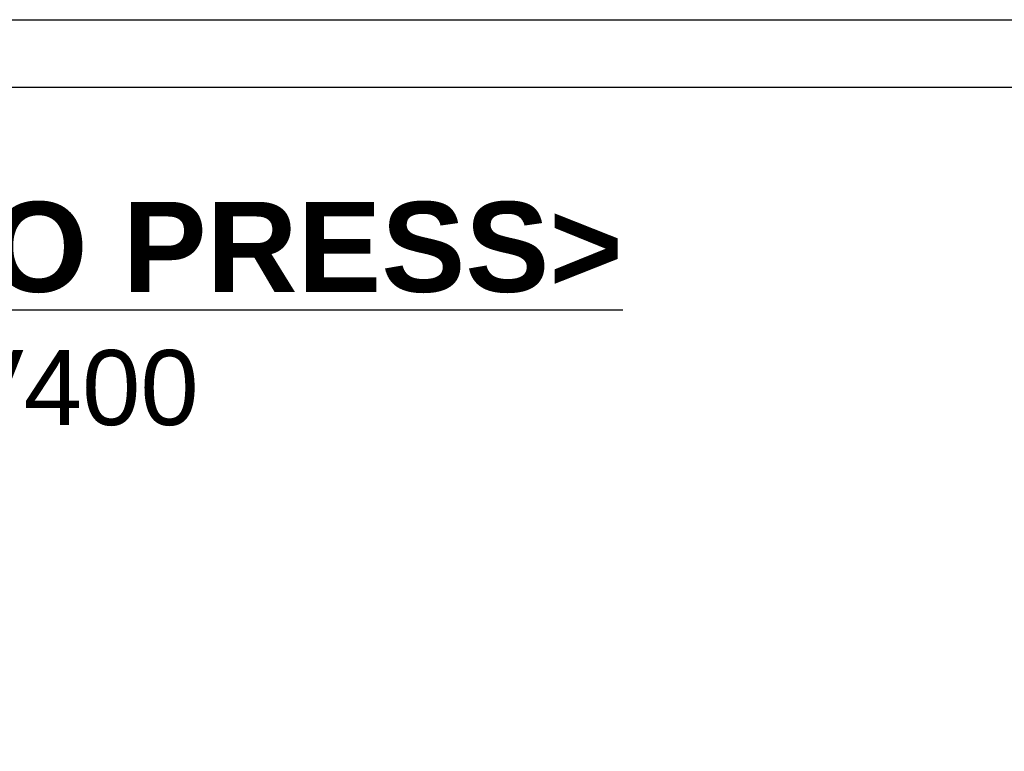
# Model space of a CAD drawing. Extents: x 0 to 2359, y -14 to 1663.
# Tile 8 of 37: x 695 to 1063, y 1390 to 1663. Entities that reach past the tile are written whole.
import ezdxf

# ---------------------------------------------------------------- set-up
doc = ezdxf.new("R2010")
doc.units = 0
doc.header["$LTSCALE"] = 25.4
doc.layers.get('0').update_dxf_attribs({"linetype": 'CONTINUOUS'})
doc.layers.add('ATA-TEXT', color=7, linetype='CONTINUOUS', lineweight=25)
doc.styles.add('주 문자 (ISO)', font='arial.ttf')

# ---------------------------------------------------------------- blocks, each defined once
blk = doc.blocks.new('ata-Border-A1-002')
at = {"color": 253, "ltscale": 0.5}
blk.add_line((0, 594), (841, 594), dxfattribs=at)
blk.add_line((7, 585), (834, 585))

msp = doc.modelspace()

# ---------------------------------------------------------------- block references
at = {"xscale": 2.8, "yscale": 2.8, "zscale": 2.8}
msp.add_blockref('ata-Border-A1-002', (0, 0), dxfattribs=at)

# ---------------------------------------------------------------- texts
at = {"layer": 'ATA-TEXT', "color": 7, "insert": (55.6401678, 1595.2346615), "char_height": 9.8, "width": 1158.900561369, "attachment_point": 1, "line_spacing_factor": 0.987388, "style": '주 문자 (ISO)'}
msp.add_mtext('{\\fArial|b1|i0|c129|p34;\\H3.42860x;\\L<ATA SERVO PRESS>SERVO PRESS>}\\P{\\fArial|b0|i0|c129|p34;\\H2.85705x;MODEL : OACIS-P050-}{\\fArial|b0|i0|c0|p34;\\H2.85705x;5}{\\fArial|b0|i0|c129|p34;\\H2.85705x;00-}{\\fArial|b0|i0|c0|p34;\\H2.85705x;195}{\\fArial|b0|i0|c129|p34;\\H2.85705x;-A}{\\fArial|b0|i0|c0|p34;\\H2.85705x;6V400 }\\P{\\fArial|b0|i0|c129|p34;\\H2.85705x;MAX LOAD : ±50 kN}\\P{\\fArial|b0|i0|c129|p34;\\H2.85705x;TRAVEL : }{\\fArial|b0|i0|c0|p34;\\H2.85705x;5}{\\fArial|b0|i0|c129|p34;\\H2.85705x;00 mm}\\P{\\fArial|b0|i0|c129|p34;\\H2.85705x;MAX SPEED : }{\\fArial|b0|i0|c0|p34;\\H2.85705x;195}{\\fArial|b0|i0|c129|p34;\\H2.85705x; mm/s}\\P{\\fArial|b0|i0|c129|p34;\\H1.71423x;□ Max allowable tooling weight is 1% of full capacity.}\\P{\\fArial|b0|i0|c129|p34;\\H1.71423x;□ Position Repeatability  }{\\fArial|b0|i0|c129|p34;\\H1.71423x;<}{\\fArial|b0|i0|c129|p34;\\H1.71423x; 0.01 mm}\\P{\\fArial|b0|i0|c129|p34;\\H1.71423x;□ Load Linearity }{\\fArial|b0|i0|c129|p34;\\H1.71423x;<}{\\fArial|b0|i0|c129|p34;\\H1.71423x; 0.5 % of Full Capa}\\P{\\fArial|b0|i0|c129|p34;\\H1.71423x;□ Load Accuracy }{\\fArial|b0|i0|c129|p34;\\H1.71423x;<}{\\fArial|b0|i0|c129|p34;\\H1.71423x; 1 %  of Full Capa}\\P{\\fArial|b0|i0|c129|p34;\\H1.71423x;□ Weight }{\\fArial|b0|i0|c0|p34;\\H1.71423x;≈}{\\fArial|b0|i0|c129|p34;\\H1.71423x; }{\\fArial|b0|i0|c0|p34;\\H1.71423x; *}{\\fArial|b0|i0|c129|p34;\\H1.71423x;kg}', dxfattribs=at)

doc.saveas('drawing.dxf')
